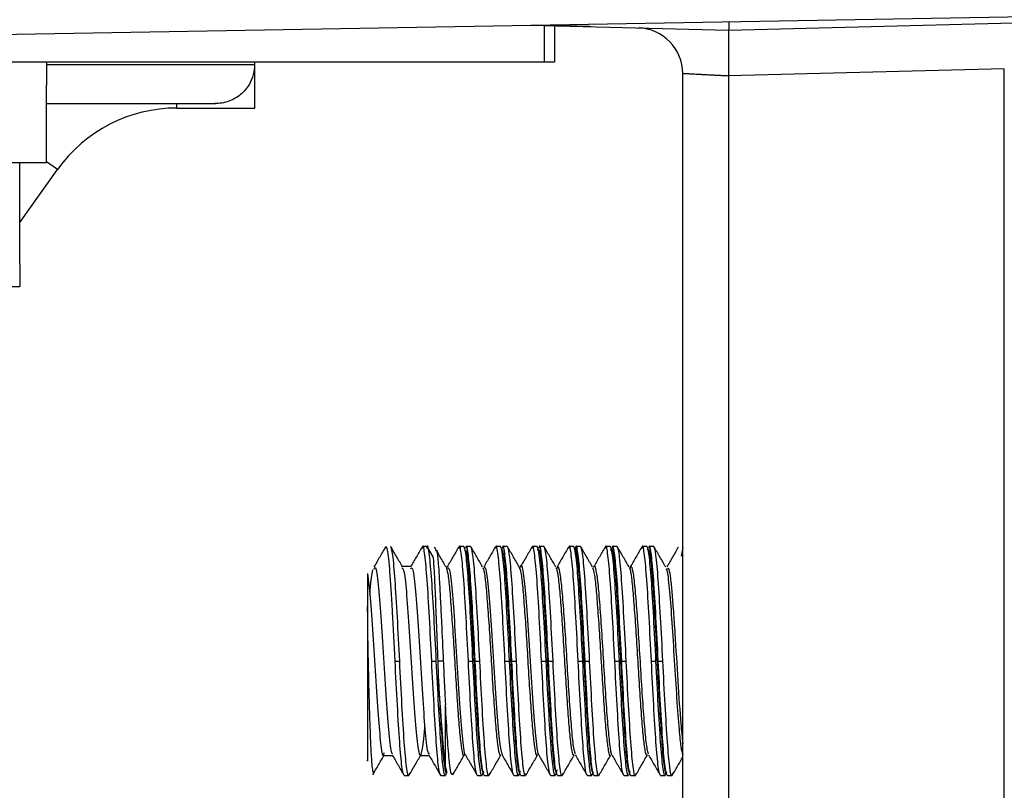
# Model space of a CAD drawing. Header units: millimetres. Extents: x -0.44 to 1.31, y -0.87 to 1.29.
# Tile 20 of 182: x -0.2874 to -0.2659, y -0.1491 to -0.1322. Entities that reach past the tile are written whole.
import ezdxf

# ---------------------------------------------------------------- set-up
doc = ezdxf.new("R2010")
doc.units = ezdxf.units.MM

msp = doc.modelspace()

# ---------------------------------------------------------------- linework, layer by layer
at = {"color": 7, "linetype": 'Continuous', "lineweight": 25}
for p, q in [((-0.293214, -0.132651), (-0.255214, -0.131988)), ((-0.271914, -0.132469), (-0.262175, -0.132214)), ((-0.27625, -0.132355), (-0.271914, -0.132469)), ((-0.275714, -0.132369), (-0.275714, -0.133169)), ((-0.275311, -0.13238), (-0.275714, -0.132369)), ((-0.275933, -0.133169), (-0.293517, -0.133169)), ((-0.286814, -0.133169), (-0.286814, -0.133669)), ((-0.282275, -0.133319), (-0.282264, -0.133319)), ((-0.282264, -0.133219), (-0.282264, -0.133169)), ((-0.282264, -0.133319), (-0.282264, -0.133219)), ((-0.282264, -0.134169), (-0.282264, -0.133319)), ((-0.275714, -0.133169), (-0.275933, -0.133169)), ((-0.265888, -0.133311), (-0.271914, -0.133468)), ((-0.265888, -0.154969), (-0.265888, -0.133311)), ((-0.272914, -0.154969), (-0.272914, -0.133417)), ((-0.271914, -0.133469), (-0.271914, -0.154969)), ((-0.286814, -0.135369), (-0.286814, -0.133669)), ((-0.286814, -0.134069), (-0.283115, -0.134069)), ((-0.283964, -0.134169), (-0.282264, -0.134169)), ((-0.286814, -0.135369), (-0.295814, -0.135369)), ((-0.287401, -0.137574), (-0.287401, -0.135369)), ((-0.287401, -0.136668), (-0.286575, -0.135513)), ((-0.287401, -0.137574), (-0.287401, -0.138069)), ((-0.294053, -0.138069), (-0.287401, -0.138069)), ((-0.278498, -0.143759), (-0.278598, -0.143759)), ((-0.278365, -0.143979), (-0.278488, -0.143768)), ((-0.277698, -0.143759), (-0.277798, -0.143759)), ((-0.277548, -0.143759), (-0.277648, -0.143759)), ((-0.276898, -0.143759), (-0.276998, -0.143759)), ((-0.276748, -0.143759), (-0.276848, -0.143759)), ((-0.276098, -0.143759), (-0.276198, -0.143759)), ((-0.275948, -0.143759), (-0.276048, -0.143759)), ((-0.275298, -0.143759), (-0.275398, -0.143759)), ((-0.275148, -0.143759), (-0.275248, -0.143759)), ((-0.274498, -0.143759), (-0.274598, -0.143759)), ((-0.274348, -0.143759), (-0.274448, -0.143759)), ((-0.273698, -0.143759), (-0.273798, -0.143759)), ((-0.273548, -0.143759), (-0.273648, -0.143759)), ((-0.272914, -0.143779), (-0.272948, -0.143969)), ((-0.278848, -0.144192), (-0.279042, -0.144192)), ((-0.279198, -0.146259), (-0.279098, -0.146259)), ((-0.278398, -0.146259), (-0.278298, -0.146259)), ((-0.278146, -0.146259), (-0.278268, -0.146259)), ((-0.277598, -0.146259), (-0.277498, -0.146259)), ((-0.277448, -0.146259), (-0.277348, -0.146259)), ((-0.276798, -0.146259), (-0.276698, -0.146259)), ((-0.276648, -0.146259), (-0.276548, -0.146259)), ((-0.275998, -0.146259), (-0.275898, -0.146259)), ((-0.275848, -0.146259), (-0.275748, -0.146259)), ((-0.275198, -0.146259), (-0.275098, -0.146259)), ((-0.275048, -0.146259), (-0.274948, -0.146259)), ((-0.274398, -0.146259), (-0.274298, -0.146259)), ((-0.274248, -0.146259), (-0.274148, -0.146259)), ((-0.273598, -0.146259), (-0.273498, -0.146259)), ((-0.273448, -0.146259), (-0.273348, -0.146259)), ((-0.278098, -0.148568), (-0.278098, -0.147215)), ((-0.279448, -0.148326), (-0.279255, -0.148326)), ((-0.278648, -0.148326), (-0.278455, -0.148326)), ((-0.27806, -0.148701), (-0.278098, -0.148568)), ((-0.278998, -0.148759), (-0.278898, -0.148759)), ((-0.278887, -0.148716), (-0.278898, -0.148759)), ((-0.278198, -0.148759), (-0.278098, -0.148759)), ((-0.277398, -0.148759), (-0.277298, -0.148759)), ((-0.277248, -0.148759), (-0.277148, -0.148759)), ((-0.277137, -0.148716), (-0.277148, -0.148759)), ((-0.276598, -0.148759), (-0.276498, -0.148759)), ((-0.276448, -0.148759), (-0.276348, -0.148759)), ((-0.276337, -0.148718), (-0.276348, -0.148759)), ((-0.275798, -0.148759), (-0.275698, -0.148759)), ((-0.275648, -0.148759), (-0.275548, -0.148759)), ((-0.275538, -0.148719), (-0.275548, -0.148759)), ((-0.274998, -0.148759), (-0.274898, -0.148759)), ((-0.274848, -0.148759), (-0.274748, -0.148759)), ((-0.274737, -0.148716), (-0.274748, -0.148759)), ((-0.274198, -0.148759), (-0.274098, -0.148759)), ((-0.274048, -0.148759), (-0.273948, -0.148759)), ((-0.273936, -0.148713), (-0.273948, -0.148759)), ((-0.273398, -0.148759), (-0.273298, -0.148759)), ((-0.273248, -0.148759), (-0.273148, -0.148759)), ((-0.273137, -0.148715), (-0.273148, -0.148759))]:
    msp.add_line(p, q, dxfattribs=at)
at = {"color": 250, "linetype": 'Continuous', "lineweight": 25}
for p, q in [((-0.275933, -0.133169), (-0.275933, -0.132363)), ((-0.286814, -0.133219), (-0.282269, -0.133219)), ((-0.283964, -0.134169), (-0.283964, -0.134069)), ((-0.286575, -0.135513), (-0.286814, -0.135342))]:
    msp.add_line(p, q, dxfattribs=at)
at = {"color": 7, "linetype": 'Continuous', "lineweight": 25, "flags": 128}
msp.add_lwpolyline([(-0.277684, -0.14383), (-0.277649, -0.143849), (-0.277605, -0.144145), (-0.277563, -0.144679), (-0.277519, -0.145392), (-0.277476, -0.146203), (-0.277433, -0.14702), (-0.27739, -0.147751), (-0.277348, -0.148314), (-0.277304, -0.148644), (-0.277261, -0.148704), (-0.277261, -0.148704)], dxfattribs=at)
at = {"color": 7, "linetype": 'Continuous', "lineweight": 25}
for centre, radius, start, end in [((-0.273914, -0.133417), 0.001, 0, 88.5), ((-0.283964, -0.137378), 0.003209, 90, 144.4648)]:
    msp.add_arc(centre, radius, start, end, dxfattribs=at)
for points, knots in [([(-0.271904, -0.132279), (-0.271905, -0.132306), (-0.271906, -0.132382), (-0.271909, -0.132451), (-0.271912, -0.132463), (-0.271914, -0.132469)], [0, 0, 0, 0, 0.2197157, 0.6250679, 1, 1, 1, 1]), ([(-0.274916, -0.13239), (-0.274916, -0.13239), (-0.27495, -0.132389), (-0.275085, -0.132386), (-0.275187, -0.132383), (-0.275311, -0.13238)], [0, 0, 0, 0, 0.5, 0.5, 1, 1, 1, 1]), ([(-0.271914, -0.132469), (-0.271914, -0.13247), (-0.271914, -0.132472), (-0.271915, -0.132487), (-0.271915, -0.132511), (-0.271915, -0.132545), (-0.271916, -0.132587), (-0.271916, -0.132637), (-0.271916, -0.132695), (-0.271917, -0.13278), (-0.271917, -0.132906), (-0.271917, -0.133081), (-0.271917, -0.133253), (-0.271915, -0.133384), (-0.271914, -0.133448), (-0.271914, -0.133469)], [0, 0, 0, 0, 0.063533, 0.126767, 0.189703, 0.252342, 0.314683, 0.376728, 0.438477, 0.499931, 0.619216, 0.749345, 0.876833, 0.960418, 1, 1, 1, 1]), ([(-0.282275, -0.133319), (-0.28229, -0.133396), (-0.282322, -0.133551), (-0.282455, -0.133771), (-0.282654, -0.133953), (-0.28288, -0.134045), (-0.283058, -0.134072), (-0.283121, -0.134067), (-0.283135, -0.134066)], [0, 0, 0, 0, 0.175526, 0.350052, 0.600158, 0.856214, 0.968302, 1, 1, 1, 1]), ([(-0.271914, -0.133469), (-0.271947, -0.133467), (-0.272013, -0.133464), (-0.272106, -0.133459), (-0.272193, -0.133455), (-0.272272, -0.133451), (-0.272343, -0.133447), (-0.272406, -0.133444), (-0.272462, -0.133441), (-0.272511, -0.133438), (-0.272553, -0.133436), (-0.272589, -0.133434), (-0.27266, -0.13343), (-0.272755, -0.133425), (-0.272847, -0.13342), (-0.272903, -0.133417), (-0.27291, -0.133417), (-0.272914, -0.133417)], [0, 0, 0, 0, 0.064117, 0.124512, 0.181186, 0.234138, 0.283368, 0.328874, 0.370657, 0.408717, 0.443052, 0.473664, 0.500552, 0.630559, 0.757129, 0.880273, 1, 1, 1, 1]), ([(-0.279409, -0.143768), (-0.279451, -0.143841), (-0.279535, -0.143986), (-0.279619, -0.144131), (-0.279661, -0.144203)], [0, 0, 0, 0, 0.500162, 1, 1, 1, 1]), ([(-0.279198, -0.146259), (-0.279216, -0.1459), (-0.279235, -0.145525), (-0.279264, -0.14502), (-0.279274, -0.144861), (-0.279293, -0.144573), (-0.279301, -0.144445), (-0.279328, -0.144097), (-0.279348, -0.143922), (-0.279377, -0.143788), (-0.279387, -0.143764), (-0.279404, -0.143755), (-0.279413, -0.14377), (-0.279422, -0.143806)], [0, 0, 0, 0, 0.25, 0.25, 0.375, 0.375, 0.5, 0.5, 0.75, 0.75, 0.875, 0.875, 1, 1, 1, 1]), ([(-0.279098, -0.146259), (-0.279114, -0.14594), (-0.279131, -0.145608), (-0.279166, -0.144996), (-0.279183, -0.144716), (-0.279214, -0.144265), (-0.279231, -0.144076), (-0.279266, -0.143822), (-0.279283, -0.143759), (-0.279298, -0.143759)], [0, 0, 0, 0, 0.25, 0.25, 0.5, 0.5, 0.75, 0.75, 1, 1, 1, 1]), ([(-0.279035, -0.144203), (-0.279077, -0.14413), (-0.279162, -0.143985), (-0.279246, -0.14384), (-0.279288, -0.143768)], [0, 0, 0, 0, 0.499839, 1, 1, 1, 1]), ([(-0.278609, -0.143768), (-0.278651, -0.14384), (-0.278733, -0.143982), (-0.278815, -0.144123), (-0.278855, -0.144192)], [0, 0, 0, 0, 0.513483, 1, 1, 1, 1]), ([(-0.278398, -0.146259), (-0.278415, -0.145932), (-0.278448, -0.145278), (-0.278498, -0.14444), (-0.278548, -0.143909), (-0.278585, -0.143694), (-0.278606, -0.143785), (-0.278609, -0.143801)], [0, 0, 0, 0, 0.236742, 0.473485, 0.710227, 0.94697, 1, 1, 1, 1]), ([(-0.278298, -0.146259), (-0.278315, -0.145932), (-0.278348, -0.145278), (-0.278398, -0.14444), (-0.278448, -0.143909), (-0.278485, -0.143695), (-0.278505, -0.143784), (-0.278509, -0.1438)], [0, 0, 0, 0, 0.237136, 0.474271, 0.711407, 0.948543, 1, 1, 1, 1]), ([(-0.278086, -0.144202), (-0.278128, -0.14413), (-0.278212, -0.143985), (-0.278296, -0.143839), (-0.278338, -0.143767)], [0, 0, 0, 0, 0.499827, 1, 1, 1, 1]), ([(-0.278302, -0.143855), (-0.278301, -0.143849), (-0.278294, -0.143805), (-0.278281, -0.143891), (-0.278257, -0.144078), (-0.278234, -0.144437), (-0.278208, -0.144939), (-0.278179, -0.145513), (-0.278159, -0.145974), (-0.278146, -0.146259)], [0, 0, 0, 0, 0.02556, 0.170921, 0.280158, 0.504803, 0.644103, 0.77949, 1, 1, 1, 1]), ([(-0.277809, -0.143768), (-0.277851, -0.14384), (-0.277935, -0.143986), (-0.278019, -0.144131), (-0.278061, -0.144203)], [0, 0, 0, 0, 0.500162, 1, 1, 1, 1]), ([(-0.277598, -0.146259), (-0.277615, -0.145932), (-0.277648, -0.145278), (-0.277698, -0.14444), (-0.277748, -0.143909), (-0.277785, -0.143694), (-0.277806, -0.143785), (-0.277809, -0.143801)], [0, 0, 0, 0, 0.236749, 0.473499, 0.710248, 0.946997, 1, 1, 1, 1]), ([(-0.277498, -0.146259), (-0.277514, -0.14594), (-0.277531, -0.145608), (-0.277566, -0.144996), (-0.277583, -0.144716), (-0.277614, -0.144265), (-0.277631, -0.144076), (-0.277666, -0.143822), (-0.277683, -0.143759), (-0.277698, -0.143759)], [0, 0, 0, 0, 0.25, 0.25, 0.5, 0.5, 0.75, 0.75, 1, 1, 1, 1]), ([(-0.277448, -0.146259), (-0.277465, -0.145932), (-0.277498, -0.145278), (-0.277548, -0.14444), (-0.277598, -0.143909), (-0.277635, -0.143695), (-0.277655, -0.143784), (-0.277659, -0.1438)], [0, 0, 0, 0, 0.237084, 0.474168, 0.711251, 0.948335, 1, 1, 1, 1]), ([(-0.277348, -0.146259), (-0.277364, -0.14594), (-0.277381, -0.145608), (-0.277416, -0.144996), (-0.277433, -0.144716), (-0.277464, -0.144265), (-0.277481, -0.144076), (-0.277516, -0.143822), (-0.277533, -0.143759), (-0.277548, -0.143759)], [0, 0, 0, 0, 0.25, 0.25, 0.5, 0.5, 0.75, 0.75, 1, 1, 1, 1]), ([(-0.277286, -0.144202), (-0.277328, -0.144129), (-0.277412, -0.143984), (-0.277496, -0.143839), (-0.277538, -0.143767)], [0, 0, 0, 0, 0.499848, 1, 1, 1, 1]), ([(-0.277009, -0.143768), (-0.277051, -0.14384), (-0.277135, -0.143985), (-0.277219, -0.14413), (-0.277261, -0.144203)], [0, 0, 0, 0, 0.500162, 1, 1, 1, 1]), ([(-0.276798, -0.146259), (-0.276815, -0.145932), (-0.276848, -0.145278), (-0.276898, -0.14444), (-0.276948, -0.143909), (-0.276985, -0.143694), (-0.277006, -0.143785), (-0.277009, -0.143801)], [0, 0, 0, 0, 0.236791, 0.473581, 0.710372, 0.947163, 1, 1, 1, 1]), ([(-0.276698, -0.146259), (-0.276714, -0.14594), (-0.276731, -0.145608), (-0.276766, -0.144996), (-0.276783, -0.144716), (-0.276814, -0.144265), (-0.276831, -0.144076), (-0.276866, -0.143822), (-0.276883, -0.143759), (-0.276898, -0.143759)], [0, 0, 0, 0, 0.25, 0.25, 0.5, 0.5, 0.75, 0.75, 1, 1, 1, 1]), ([(-0.276874, -0.143802), (-0.27686, -0.143828), (-0.276832, -0.143879), (-0.276787, -0.144299), (-0.276746, -0.144921), (-0.276701, -0.1457), (-0.27666, -0.14654), (-0.276615, -0.147348), (-0.276573, -0.148036), (-0.27653, -0.148511), (-0.276492, -0.148741), (-0.27647, -0.14869), (-0.276462, -0.148671)], [0, 0, 0, 0, 0.104335, 0.208667, 0.313018, 0.417351, 0.521706, 0.626039, 0.730389, 0.834723, 0.939055, 1, 1, 1, 1]), ([(-0.276648, -0.146259), (-0.276665, -0.145932), (-0.276698, -0.145278), (-0.276748, -0.14444), (-0.276798, -0.143909), (-0.276835, -0.143695), (-0.276855, -0.143784), (-0.276859, -0.1438)], [0, 0, 0, 0, 0.237049, 0.474099, 0.711148, 0.948198, 1, 1, 1, 1]), ([(-0.276548, -0.146259), (-0.276564, -0.14594), (-0.276581, -0.145608), (-0.276616, -0.144996), (-0.276633, -0.144716), (-0.276664, -0.144265), (-0.276681, -0.144076), (-0.276716, -0.143822), (-0.276733, -0.143759), (-0.276748, -0.143759)], [0, 0, 0, 0, 0.25, 0.25, 0.5, 0.5, 0.75, 0.75, 1, 1, 1, 1]), ([(-0.276485, -0.144203), (-0.276527, -0.144131), (-0.276611, -0.143986), (-0.276695, -0.143841), (-0.276737, -0.143769)], [0, 0, 0, 0, 0.499869, 1, 1, 1, 1]), ([(-0.276209, -0.143768), (-0.276251, -0.143841), (-0.276335, -0.143986), (-0.276419, -0.144131), (-0.276461, -0.144203)], [0, 0, 0, 0, 0.500163, 1, 1, 1, 1]), ([(-0.275998, -0.146259), (-0.276015, -0.145932), (-0.276048, -0.145278), (-0.276098, -0.14444), (-0.276148, -0.143909), (-0.276185, -0.143694), (-0.276206, -0.143785), (-0.276209, -0.143801)], [0, 0, 0, 0, 0.236719, 0.473438, 0.710156, 0.946875, 1, 1, 1, 1]), ([(-0.275898, -0.146259), (-0.275914, -0.14594), (-0.275931, -0.145608), (-0.275966, -0.144996), (-0.275983, -0.144716), (-0.276014, -0.144265), (-0.276031, -0.144076), (-0.276066, -0.143822), (-0.276083, -0.143759), (-0.276098, -0.143759)], [0, 0, 0, 0, 0.25, 0.25, 0.5, 0.5, 0.75, 0.75, 1, 1, 1, 1]), ([(-0.276084, -0.143843), (-0.276075, -0.143826), (-0.276052, -0.143783), (-0.276013, -0.14403), (-0.275971, -0.144522), (-0.275928, -0.14522), (-0.275884, -0.146034), (-0.275843, -0.146873), (-0.275797, -0.147643), (-0.275757, -0.148253), (-0.275712, -0.148656), (-0.275684, -0.148695), (-0.27567, -0.148714)], [0, 0, 0, 0, 0.066373, 0.170101, 0.273846, 0.377575, 0.481306, 0.585048, 0.688776, 0.792526, 0.896254, 1, 1, 1, 1]), ([(-0.275848, -0.146259), (-0.275865, -0.145932), (-0.275898, -0.145278), (-0.275948, -0.14444), (-0.275998, -0.143909), (-0.276035, -0.143695), (-0.276055, -0.143784), (-0.276059, -0.1438)], [0, 0, 0, 0, 0.237082, 0.474164, 0.711247, 0.948329, 1, 1, 1, 1]), ([(-0.275748, -0.146259), (-0.275764, -0.14594), (-0.275781, -0.145608), (-0.275816, -0.144996), (-0.275833, -0.144716), (-0.275864, -0.144265), (-0.275881, -0.144076), (-0.275916, -0.143822), (-0.275933, -0.143759), (-0.275948, -0.143759)], [0, 0, 0, 0, 0.25, 0.25, 0.5, 0.5, 0.75, 0.75, 1, 1, 1, 1]), ([(-0.275685, -0.144204), (-0.275727, -0.144132), (-0.275811, -0.143987), (-0.275895, -0.143842), (-0.275937, -0.143769)], [0, 0, 0, 0, 0.499847, 1, 1, 1, 1]), ([(-0.275409, -0.143768), (-0.275451, -0.14384), (-0.275535, -0.143986), (-0.275619, -0.144131), (-0.275661, -0.144203)], [0, 0, 0, 0, 0.500162, 1, 1, 1, 1]), ([(-0.275198, -0.146259), (-0.275215, -0.145932), (-0.275248, -0.145278), (-0.275298, -0.14444), (-0.275348, -0.143909), (-0.275385, -0.143694), (-0.275406, -0.143785), (-0.275409, -0.143801)], [0, 0, 0, 0, 0.236747, 0.473494, 0.710241, 0.946989, 1, 1, 1, 1]), ([(-0.275098, -0.146259), (-0.275114, -0.14594), (-0.275131, -0.145608), (-0.275166, -0.144996), (-0.275183, -0.144716), (-0.275214, -0.144265), (-0.275231, -0.144076), (-0.275266, -0.143822), (-0.275283, -0.143759), (-0.275298, -0.143759)], [0, 0, 0, 0, 0.25, 0.25, 0.5, 0.5, 0.75, 0.75, 1, 1, 1, 1]), ([(-0.275284, -0.143817), (-0.275283, -0.143814), (-0.275268, -0.143744), (-0.275241, -0.143862), (-0.275195, -0.144191), (-0.275155, -0.144784), (-0.27511, -0.145536), (-0.275068, -0.146372), (-0.275025, -0.147194), (-0.274981, -0.147913), (-0.274939, -0.148436), (-0.274897, -0.148723), (-0.274873, -0.148694), (-0.274862, -0.148682)], [0, 0, 0, 0, 0.004446, 0.106194, 0.207931, 0.309688, 0.411424, 0.51318, 0.614918, 0.716661, 0.818408, 0.920145, 1, 1, 1, 1]), ([(-0.275048, -0.146259), (-0.275065, -0.145932), (-0.275098, -0.145278), (-0.275148, -0.14444), (-0.275198, -0.143909), (-0.275235, -0.143695), (-0.275256, -0.143784), (-0.275259, -0.1438)], [0, 0, 0, 0, 0.237046, 0.474092, 0.711138, 0.948184, 1, 1, 1, 1]), ([(-0.274948, -0.146259), (-0.274964, -0.14594), (-0.274981, -0.145608), (-0.275016, -0.144996), (-0.275033, -0.144716), (-0.275064, -0.144265), (-0.275081, -0.144076), (-0.275116, -0.143822), (-0.275133, -0.143759), (-0.275148, -0.143759)], [0, 0, 0, 0, 0.25, 0.25, 0.5, 0.5, 0.75, 0.75, 1, 1, 1, 1]), ([(-0.274885, -0.144203), (-0.274927, -0.144131), (-0.275011, -0.143986), (-0.275095, -0.143841), (-0.275137, -0.143768)], [0, 0, 0, 0, 0.49984, 1, 1, 1, 1]), ([(-0.274609, -0.143768), (-0.274651, -0.14384), (-0.274735, -0.143986), (-0.274819, -0.144131), (-0.274861, -0.144203)], [0, 0, 0, 0, 0.500162, 1, 1, 1, 1]), ([(-0.274398, -0.146259), (-0.274415, -0.145932), (-0.274448, -0.145278), (-0.274498, -0.14444), (-0.274548, -0.143909), (-0.274585, -0.143694), (-0.274606, -0.143785), (-0.274609, -0.143801)], [0, 0, 0, 0, 0.236741, 0.473481, 0.710222, 0.946963, 1, 1, 1, 1]), ([(-0.274298, -0.146259), (-0.274314, -0.14594), (-0.274331, -0.145608), (-0.274366, -0.144996), (-0.274383, -0.144716), (-0.274414, -0.144265), (-0.274431, -0.144076), (-0.274466, -0.143822), (-0.274483, -0.143759), (-0.274498, -0.143759)], [0, 0, 0, 0, 0.25, 0.25, 0.5, 0.5, 0.75, 0.75, 1, 1, 1, 1]), ([(-0.274484, -0.143845), (-0.274478, -0.143827), (-0.274458, -0.143767), (-0.274422, -0.143963), (-0.274379, -0.144403), (-0.274337, -0.14507), (-0.274292, -0.145866), (-0.274252, -0.146708), (-0.274206, -0.1475), (-0.274165, -0.148147), (-0.274121, -0.1486), (-0.274092, -0.148676), (-0.274078, -0.148714)], [0, 0, 0, 0, 0.046252, 0.152217, 0.258191, 0.364163, 0.470128, 0.576112, 0.682075, 0.78806, 0.894025, 1, 1, 1, 1]), ([(-0.274248, -0.146259), (-0.274265, -0.145932), (-0.274298, -0.145278), (-0.274348, -0.14444), (-0.274398, -0.143909), (-0.274435, -0.143695), (-0.274455, -0.143784), (-0.274459, -0.1438)], [0, 0, 0, 0, 0.237082, 0.474163, 0.711245, 0.948326, 1, 1, 1, 1]), ([(-0.274148, -0.146259), (-0.274164, -0.14594), (-0.274181, -0.145608), (-0.274216, -0.144996), (-0.274233, -0.144716), (-0.274264, -0.144265), (-0.274281, -0.144076), (-0.274316, -0.143822), (-0.274333, -0.143759), (-0.274348, -0.143759)], [0, 0, 0, 0, 0.25, 0.25, 0.5, 0.5, 0.75, 0.75, 1, 1, 1, 1]), ([(-0.274085, -0.144203), (-0.274128, -0.14413), (-0.274212, -0.143985), (-0.274296, -0.14384), (-0.274338, -0.143768)], [0, 0, 0, 0, 0.499825, 1, 1, 1, 1]), ([(-0.273809, -0.143768), (-0.273851, -0.14384), (-0.273935, -0.143985), (-0.274019, -0.14413), (-0.274061, -0.144203)], [0, 0, 0, 0, 0.500162, 1, 1, 1, 1]), ([(-0.273598, -0.146259), (-0.273615, -0.145932), (-0.273648, -0.145278), (-0.273698, -0.14444), (-0.273748, -0.143909), (-0.273785, -0.143694), (-0.273806, -0.143785), (-0.273809, -0.143801)], [0, 0, 0, 0, 0.236763, 0.473527, 0.71029, 0.947054, 1, 1, 1, 1]), ([(-0.273498, -0.146259), (-0.273514, -0.14594), (-0.273531, -0.145608), (-0.273566, -0.144996), (-0.273583, -0.144716), (-0.273614, -0.144265), (-0.273631, -0.144076), (-0.273666, -0.143822), (-0.273683, -0.143759), (-0.273698, -0.143759)], [0, 0, 0, 0, 0.25, 0.25, 0.5, 0.5, 0.75, 0.75, 1, 1, 1, 1]), ([(-0.273684, -0.14383), (-0.273672, -0.143821), (-0.273647, -0.143803), (-0.273604, -0.14411), (-0.273563, -0.144649), (-0.273519, -0.145378), (-0.273476, -0.146204), (-0.273434, -0.147037), (-0.273389, -0.14778), (-0.273348, -0.148359), (-0.273303, -0.14867), (-0.273275, -0.148775), (-0.27326, -0.148698), (-0.27326, -0.148695)], [0, 0, 0, 0, 0.085413, 0.186573, 0.287755, 0.388916, 0.490089, 0.591254, 0.692414, 0.793592, 0.894752, 0.995934, 1, 1, 1, 1]), ([(-0.273448, -0.146259), (-0.273465, -0.145932), (-0.273498, -0.145278), (-0.273548, -0.14444), (-0.273598, -0.143909), (-0.273635, -0.143695), (-0.273655, -0.143784), (-0.273659, -0.1438)], [0, 0, 0, 0, 0.237124, 0.474248, 0.711372, 0.948497, 1, 1, 1, 1]), ([(-0.273348, -0.146259), (-0.273364, -0.14594), (-0.273381, -0.145608), (-0.273416, -0.144996), (-0.273433, -0.144716), (-0.273464, -0.144265), (-0.273481, -0.144076), (-0.273516, -0.143822), (-0.273533, -0.143759), (-0.273548, -0.143759)], [0, 0, 0, 0, 0.25, 0.25, 0.5, 0.5, 0.75, 0.75, 1, 1, 1, 1]), ([(-0.273286, -0.144202), (-0.273328, -0.144129), (-0.273412, -0.143984), (-0.273496, -0.143839), (-0.273538, -0.143767)], [0, 0, 0, 0, 0.499832, 1, 1, 1, 1]), ([(-0.273009, -0.143768), (-0.273051, -0.14384), (-0.273135, -0.143985), (-0.273219, -0.14413), (-0.273261, -0.144203)], [0, 0, 0, 0, 0.500162, 1, 1, 1, 1]), ([(-0.278381, -0.143971), (-0.278377, -0.143972), (-0.278367, -0.143975), (-0.278345, -0.144276), (-0.278323, -0.144795), (-0.278296, -0.145483), (-0.278277, -0.146002), (-0.278268, -0.146259)], [0, 0, 0, 0, 0.1725699, 0.3766162, 0.5828756, 0.7933922, 1, 1, 1, 1]), ([(-0.27646, -0.144213), (-0.276459, -0.144207), (-0.276438, -0.144109), (-0.276399, -0.144308), (-0.276342, -0.144824), (-0.276283, -0.145674), (-0.276227, -0.146629), (-0.276167, -0.14752), (-0.276117, -0.148075), (-0.276079, -0.148311), (-0.276063, -0.148302), (-0.276061, -0.148301)], [0, 0, 0, 0, 0.00957, 0.153644, 0.297799, 0.443085, 0.586528, 0.732258, 0.875756, 0.985537, 1, 1, 1, 1]), ([(-0.279798, -0.144349), (-0.279798, -0.144363), (-0.279798, -0.144389), (-0.279798, -0.144436), (-0.279798, -0.144484), (-0.279798, -0.144533), (-0.279798, -0.14458), (-0.279798, -0.14464), (-0.279798, -0.144721), (-0.279798, -0.144824), (-0.279798, -0.14494), (-0.279798, -0.145023), (-0.279798, -0.145069)], [0, 0, 0, 0, 0.105009, 0.201568, 0.2894, 0.368326, 0.438244, 0.499107, 0.622914, 0.749344, 0.862442, 1, 1, 1, 1]), ([(-0.279798, -0.144349), (-0.27978, -0.144503), (-0.279742, -0.144813), (-0.279684, -0.145661), (-0.279629, -0.1466), (-0.27957, -0.147482), (-0.279515, -0.1481), (-0.279468, -0.148379), (-0.279442, -0.148292), (-0.279435, -0.148268)], [0, 0, 0, 0, 0.156376, 0.313973, 0.469603, 0.627723, 0.783299, 0.941038, 1, 1, 1, 1]), ([(-0.279749, -0.144813), (-0.279746, -0.144779), (-0.279724, -0.144486), (-0.279702, -0.14437), (-0.279682, -0.144267)], [0, 0, 0, 0, 0.115123, 1, 1, 1, 1]), ([(-0.279661, -0.144251), (-0.27965, -0.144228), (-0.279619, -0.144167), (-0.279566, -0.144543), (-0.279511, -0.145257), (-0.279452, -0.146186), (-0.279395, -0.147131), (-0.279338, -0.147883), (-0.279287, -0.148305), (-0.279258, -0.148282), (-0.279248, -0.148274)], [0, 0, 0, 0, 0.086439, 0.227054, 0.365535, 0.505542, 0.644841, 0.783695, 0.924089, 1, 1, 1, 1]), ([(-0.279048, -0.144223), (-0.279033, -0.144236), (-0.278999, -0.144266), (-0.278946, -0.144786), (-0.278888, -0.145586), (-0.278833, -0.146531), (-0.278774, -0.147418), (-0.27872, -0.148079), (-0.27866, -0.148389), (-0.278605, -0.148253), (-0.278567, -0.147972), (-0.278547, -0.14771), (-0.278547, -0.147707)], [0, 0, 0, 0, 0.091403, 0.204797, 0.31855, 0.43125, 0.545587, 0.658089, 0.772355, 0.885162, 0.998708, 1, 1, 1, 1]), ([(-0.278861, -0.144242), (-0.278847, -0.144225), (-0.278815, -0.144184), (-0.27876, -0.14461), (-0.278704, -0.145358), (-0.278646, -0.146298), (-0.278588, -0.147232), (-0.278532, -0.14795), (-0.278483, -0.148326), (-0.278456, -0.148287), (-0.278448, -0.148275)], [0, 0, 0, 0, 0.103109, 0.243652, 0.382469, 0.521995, 0.661924, 0.800538, 0.941202, 1, 1, 1, 1]), ([(-0.278086, -0.144203), (-0.278074, -0.14424), (-0.278047, -0.144316), (-0.278008, -0.144661), (-0.277971, -0.145142), (-0.27793, -0.145729), (-0.277892, -0.146366), (-0.277853, -0.146994), (-0.277813, -0.147551), (-0.277776, -0.147993), (-0.277735, -0.148259), (-0.277706, -0.14836), (-0.277689, -0.148307), (-0.277685, -0.148294)], [0, 0, 0, 0, 0.096123, 0.193733, 0.289855, 0.388081, 0.484402, 0.581757, 0.679644, 0.775606, 0.873761, 0.97046, 1, 1, 1, 1]), ([(-0.278061, -0.144228), (-0.278045, -0.14422), (-0.27801, -0.144203), (-0.277954, -0.144681), (-0.277897, -0.14546), (-0.27784, -0.146408), (-0.277781, -0.147334), (-0.277725, -0.148002), (-0.277683, -0.148335), (-0.277663, -0.148302), (-0.277661, -0.148299)], [0, 0, 0, 0, 0.1237387, 0.2685588, 0.4123585, 0.5559685, 0.7009531, 0.8439496, 0.9892452, 1, 1, 1, 1]), ([(-0.277286, -0.144224), (-0.27728, -0.144228), (-0.277262, -0.144241), (-0.277228, -0.144466), (-0.277191, -0.144868), (-0.277152, -0.145408), (-0.277111, -0.146025), (-0.277075, -0.146666), (-0.277034, -0.147266), (-0.276996, -0.147775), (-0.276957, -0.148139), (-0.276919, -0.148335), (-0.276896, -0.148312), (-0.276885, -0.148302)], [0, 0, 0, 0, 0.043977, 0.142162, 0.238359, 0.335765, 0.433542, 0.529489, 0.627625, 0.724167, 0.82118, 0.919174, 1, 1, 1, 1]), ([(-0.277261, -0.144207), (-0.277243, -0.144212), (-0.277205, -0.144223), (-0.277148, -0.144756), (-0.27709, -0.145564), (-0.277034, -0.146523), (-0.276974, -0.147416), (-0.276919, -0.148106), (-0.27688, -0.148244), (-0.27686, -0.148313)], [0, 0, 0, 0, 0.140396, 0.284153, 0.427983, 0.570708, 0.715424, 0.857869, 1, 1, 1, 1]), ([(-0.276486, -0.144209), (-0.276474, -0.144241), (-0.276449, -0.144307), (-0.27641, -0.144636), (-0.276373, -0.145108), (-0.276332, -0.14569), (-0.276295, -0.146326), (-0.276256, -0.146956), (-0.276215, -0.147519), (-0.276178, -0.147969), (-0.276138, -0.148247), (-0.276108, -0.148357), (-0.27609, -0.148308), (-0.276086, -0.148295)], [0, 0, 0, 0, 0.089489, 0.187555, 0.283896, 0.382415, 0.47921, 0.576693, 0.675, 0.771239, 0.869649, 0.966877, 1, 1, 1, 1]), ([(-0.275685, -0.144225), (-0.27568, -0.144227), (-0.275663, -0.144236), (-0.275631, -0.144447), (-0.275593, -0.144837), (-0.275554, -0.145372), (-0.275514, -0.145985), (-0.275477, -0.146626), (-0.275436, -0.147231), (-0.275398, -0.147747), (-0.27536, -0.148121), (-0.275321, -0.14833), (-0.275297, -0.148314), (-0.275286, -0.148306)], [0, 0, 0, 0, 0.03387, 0.132665, 0.22962, 0.327466, 0.425976, 0.522484, 0.62119, 0.718551, 0.815965, 0.914656, 1, 1, 1, 1]), ([(-0.275661, -0.14423), (-0.275653, -0.144213), (-0.27563, -0.144168), (-0.275592, -0.144359), (-0.275549, -0.144759), (-0.275506, -0.14534), (-0.275461, -0.146022), (-0.275421, -0.146734), (-0.275375, -0.14739), (-0.275334, -0.147911), (-0.275294, -0.148236), (-0.27527, -0.148275), (-0.275261, -0.14829)], [0, 0, 0, 0, 0.06383, 0.172466, 0.280226, 0.38785, 0.49656, 0.603343, 0.71239, 0.819143, 0.9279, 1, 1, 1, 1]), ([(-0.274886, -0.144213), (-0.274875, -0.14424), (-0.274851, -0.144297), (-0.274812, -0.144611), (-0.274776, -0.145075), (-0.274735, -0.145652), (-0.274697, -0.146286), (-0.274658, -0.146918), (-0.274617, -0.147486), (-0.274581, -0.147947), (-0.27454, -0.14823), (-0.274513, -0.148352), (-0.274499, -0.14832), (-0.274498, -0.148318)], [0, 0, 0, 0, 0.085995, 0.187238, 0.286509, 0.388049, 0.48805, 0.588354, 0.689805, 0.789034, 0.89042, 0.990885, 1, 1, 1, 1]), ([(-0.27486, -0.144208), (-0.274859, -0.144204), (-0.274844, -0.144143), (-0.274815, -0.144242), (-0.27477, -0.144522), (-0.274729, -0.145026), (-0.274684, -0.145662), (-0.274642, -0.146371), (-0.274598, -0.147063), (-0.274554, -0.14767), (-0.274513, -0.148095), (-0.27448, -0.148308), (-0.274463, -0.1483), (-0.274461, -0.148299)], [0, 0, 0, 0, 0.007285, 0.114739, 0.224198, 0.331322, 0.440721, 0.54833, 0.657045, 0.765767, 0.87337, 0.982772, 1, 1, 1, 1]), ([(-0.274086, -0.144222), (-0.274082, -0.144223), (-0.274065, -0.144227), (-0.274033, -0.144427), (-0.273996, -0.144808), (-0.273957, -0.145336), (-0.273916, -0.145945), (-0.273879, -0.146586), (-0.273839, -0.147195), (-0.2738, -0.147718), (-0.273762, -0.148103), (-0.273722, -0.148328), (-0.273697, -0.148317), (-0.273684, -0.148312)], [0, 0, 0, 0, 0.029894, 0.127999, 0.224482, 0.321484, 0.419432, 0.515277, 0.613254, 0.710182, 0.806735, 0.904824, 1, 1, 1, 1]), ([(-0.274061, -0.144231), (-0.274053, -0.144214), (-0.274031, -0.144166), (-0.273993, -0.144351), (-0.27395, -0.144746), (-0.273907, -0.145323), (-0.273862, -0.146003), (-0.273822, -0.146716), (-0.273776, -0.147374), (-0.273735, -0.1479), (-0.273695, -0.148232), (-0.273671, -0.148274), (-0.273661, -0.148291)], [0, 0, 0, 0, 0.0609327, 0.1695199, 0.2773927, 0.3849284, 0.4937015, 0.6004634, 0.7095211, 0.8163197, 0.9250367, 1, 1, 1, 1]), ([(-0.273286, -0.144241), (-0.273276, -0.144253), (-0.273248, -0.144286), (-0.273202, -0.144711), (-0.273151, -0.145402), (-0.273099, -0.146246), (-0.273047, -0.14709), (-0.272999, -0.147742), (-0.272955, -0.148165), (-0.272928, -0.148261), (-0.272914, -0.148309)], [0, 0, 0, 0, 0.084238, 0.224342, 0.36357, 0.503316, 0.642905, 0.78227, 0.890684, 1, 1, 1, 1]), ([(-0.273261, -0.144257), (-0.273246, -0.144233), (-0.273221, -0.144192), (-0.273182, -0.144441), (-0.27315, -0.144753), (-0.273119, -0.145167), (-0.273074, -0.145807), (-0.273022, -0.146713), (-0.272963, -0.147592), (-0.272928, -0.147927), (-0.272914, -0.14806)], [0, 0, 0, 0, 0.131262, 0.225891, 0.319077, 0.411817, 0.506427, 0.690906, 0.877584, 1, 1, 1, 1]), ([(-0.279798, -0.145069), (-0.279798, -0.145243), (-0.279798, -0.145436), (-0.279798, -0.145841), (-0.279798, -0.146052), (-0.279798, -0.146259)], [0, 0, 0, 0, 0.5, 0.5, 1, 1, 1, 1]), ([(-0.279647, -0.148658), (-0.279649, -0.148666), (-0.279653, -0.148683), (-0.279658, -0.148698), (-0.279663, -0.148707), (-0.27967, -0.148707), (-0.279678, -0.148689), (-0.27969, -0.148622), (-0.279707, -0.148456), (-0.279726, -0.148135), (-0.279743, -0.147686), (-0.27976, -0.147168), (-0.279774, -0.146628), (-0.279784, -0.146145), (-0.279791, -0.145782), (-0.279795, -0.145507), (-0.279798, -0.14527), (-0.279798, -0.145134), (-0.279798, -0.145069)], [0, 0, 0, 0, 0.025057, 0.049552, 0.074178, 0.09993, 0.14588, 0.199759, 0.282937, 0.399503, 0.505231, 0.59907, 0.710477, 0.799343, 0.856721, 0.909191, 0.95687, 1, 1, 1, 1]), ([(-0.279798, -0.146259), (-0.279798, -0.146462), (-0.279798, -0.146915), (-0.279798, -0.147606), (-0.279798, -0.148187), (-0.279798, -0.148492), (-0.279798, -0.148432), (-0.279798, -0.14842)], [0, 0, 0, 0, 0.1779314, 0.3961125, 0.6527957, 0.9341801, 1, 1, 1, 1]), ([(-0.278998, -0.148759), (-0.279014, -0.148759), (-0.279031, -0.148695), (-0.279066, -0.148442), (-0.279083, -0.148252), (-0.279114, -0.147801), (-0.279131, -0.147522), (-0.279166, -0.146909), (-0.279183, -0.146578), (-0.279198, -0.146259)], [0, 0, 0, 0, 0.25, 0.25, 0.5, 0.5, 0.75, 0.75, 1, 1, 1, 1]), ([(-0.278887, -0.148716), (-0.278891, -0.148733), (-0.278911, -0.148823), (-0.278948, -0.148609), (-0.278998, -0.148078), (-0.279048, -0.147239), (-0.279082, -0.146585), (-0.279098, -0.146259)], [0, 0, 0, 0, 0.052912, 0.289684, 0.526456, 0.763228, 1, 1, 1, 1]), ([(-0.278198, -0.148759), (-0.278214, -0.148759), (-0.278231, -0.148695), (-0.278266, -0.148442), (-0.278283, -0.148252), (-0.278314, -0.147801), (-0.278331, -0.147522), (-0.278366, -0.146909), (-0.278383, -0.146578), (-0.278398, -0.146259)], [0, 0, 0, 0, 0.25, 0.25, 0.5, 0.5, 0.75, 0.75, 1, 1, 1, 1]), ([(-0.278072, -0.148659), (-0.278081, -0.148702), (-0.278106, -0.148828), (-0.278148, -0.148617), (-0.278198, -0.148076), (-0.278248, -0.14724), (-0.278282, -0.146586), (-0.278298, -0.146259)], [0, 0, 0, 0, 0.115973, 0.33698, 0.557986, 0.778993, 1, 1, 1, 1]), ([(-0.278146, -0.146259), (-0.278144, -0.146309), (-0.278139, -0.146409), (-0.278132, -0.146557), (-0.278125, -0.146701), (-0.278118, -0.146839), (-0.278112, -0.14697), (-0.278105, -0.147096), (-0.2781, -0.147176), (-0.278098, -0.147215)], [0, 0, 0, 0, 0.154699, 0.306043, 0.453635, 0.597119, 0.736181, 0.870551, 1, 1, 1, 1]), ([(-0.277398, -0.148759), (-0.277414, -0.148759), (-0.277431, -0.148695), (-0.277466, -0.148442), (-0.277483, -0.148252), (-0.277514, -0.147801), (-0.277531, -0.147522), (-0.277566, -0.146909), (-0.277583, -0.146578), (-0.277598, -0.146259)], [0, 0, 0, 0, 0.25, 0.25, 0.5, 0.5, 0.75, 0.75, 1, 1, 1, 1]), ([(-0.277273, -0.148662), (-0.277281, -0.148704), (-0.277306, -0.148828), (-0.277348, -0.148616), (-0.277398, -0.148076), (-0.277448, -0.147239), (-0.277482, -0.146586), (-0.277498, -0.146259)], [0, 0, 0, 0, 0.112734, 0.334551, 0.556367, 0.778184, 1, 1, 1, 1]), ([(-0.277248, -0.148759), (-0.277264, -0.148759), (-0.277281, -0.148695), (-0.277316, -0.148442), (-0.277333, -0.148252), (-0.277364, -0.147801), (-0.277381, -0.147522), (-0.277416, -0.146909), (-0.277433, -0.146578), (-0.277448, -0.146259)], [0, 0, 0, 0, 0.25, 0.25, 0.5, 0.5, 0.75, 0.75, 1, 1, 1, 1]), ([(-0.277137, -0.148716), (-0.277141, -0.148732), (-0.277161, -0.148823), (-0.277198, -0.148609), (-0.277248, -0.148078), (-0.277298, -0.147239), (-0.277332, -0.146585), (-0.277348, -0.146259)], [0, 0, 0, 0, 0.053491, 0.290118, 0.526746, 0.763373, 1, 1, 1, 1]), ([(-0.276598, -0.148759), (-0.276614, -0.148759), (-0.276631, -0.148695), (-0.276666, -0.148442), (-0.276683, -0.148252), (-0.276714, -0.147801), (-0.276731, -0.147522), (-0.276766, -0.146909), (-0.276783, -0.146578), (-0.276798, -0.146259)], [0, 0, 0, 0, 0.25, 0.25, 0.5, 0.5, 0.75, 0.75, 1, 1, 1, 1]), ([(-0.276473, -0.148662), (-0.276481, -0.148704), (-0.276506, -0.148828), (-0.276548, -0.148616), (-0.276598, -0.148076), (-0.276648, -0.147239), (-0.276682, -0.146586), (-0.276698, -0.146259)], [0, 0, 0, 0, 0.112734, 0.334551, 0.556367, 0.778184, 1, 1, 1, 1]), ([(-0.276448, -0.148759), (-0.276464, -0.148759), (-0.276481, -0.148695), (-0.276516, -0.148442), (-0.276533, -0.148252), (-0.276564, -0.147801), (-0.276581, -0.147522), (-0.276616, -0.146909), (-0.276633, -0.146578), (-0.276648, -0.146259)], [0, 0, 0, 0, 0.25, 0.25, 0.5, 0.5, 0.75, 0.75, 1, 1, 1, 1]), ([(-0.276337, -0.148718), (-0.276341, -0.148734), (-0.276361, -0.148823), (-0.276398, -0.148608), (-0.276448, -0.148078), (-0.276498, -0.147239), (-0.276532, -0.146585), (-0.276548, -0.146259)], [0, 0, 0, 0, 0.051038, 0.288279, 0.525519, 0.76276, 1, 1, 1, 1]), ([(-0.275798, -0.148759), (-0.275814, -0.148759), (-0.275831, -0.148695), (-0.275866, -0.148442), (-0.275883, -0.148252), (-0.275914, -0.147801), (-0.275931, -0.147522), (-0.275966, -0.146909), (-0.275983, -0.146578), (-0.275998, -0.146259)], [0, 0, 0, 0, 0.25, 0.25, 0.5, 0.5, 0.75, 0.75, 1, 1, 1, 1]), ([(-0.275666, -0.148635), (-0.275677, -0.14869), (-0.275704, -0.148831), (-0.275748, -0.148619), (-0.275798, -0.148075), (-0.275848, -0.14724), (-0.275882, -0.146586), (-0.275898, -0.146259)], [0, 0, 0, 0, 0.139658, 0.354743, 0.569829, 0.784914, 1, 1, 1, 1]), ([(-0.275648, -0.148759), (-0.275664, -0.148759), (-0.275681, -0.148695), (-0.275716, -0.148442), (-0.275733, -0.148252), (-0.275764, -0.147801), (-0.275781, -0.147522), (-0.275816, -0.146909), (-0.275833, -0.146578), (-0.275848, -0.146259)], [0, 0, 0, 0, 0.25, 0.25, 0.5, 0.5, 0.75, 0.75, 1, 1, 1, 1]), ([(-0.275538, -0.148719), (-0.275541, -0.148734), (-0.275561, -0.148823), (-0.275598, -0.148608), (-0.275648, -0.148078), (-0.275698, -0.147239), (-0.275732, -0.146585), (-0.275748, -0.146259)], [0, 0, 0, 0, 0.049579, 0.287184, 0.524789, 0.762395, 1, 1, 1, 1]), ([(-0.274998, -0.148759), (-0.275014, -0.148759), (-0.275031, -0.148695), (-0.275066, -0.148442), (-0.275083, -0.148252), (-0.275114, -0.147801), (-0.275131, -0.147522), (-0.275166, -0.146909), (-0.275183, -0.146578), (-0.275198, -0.146259)], [0, 0, 0, 0, 0.25, 0.25, 0.5, 0.5, 0.75, 0.75, 1, 1, 1, 1]), ([(-0.274878, -0.14868), (-0.274884, -0.148713), (-0.274908, -0.148826), (-0.274948, -0.148614), (-0.274998, -0.148076), (-0.275048, -0.147239), (-0.275082, -0.146586), (-0.275098, -0.146259)], [0, 0, 0, 0, 0.093693, 0.32027, 0.546846, 0.773423, 1, 1, 1, 1]), ([(-0.274848, -0.148759), (-0.274864, -0.148759), (-0.274881, -0.148695), (-0.274916, -0.148442), (-0.274933, -0.148252), (-0.274964, -0.147801), (-0.274981, -0.147522), (-0.275016, -0.146909), (-0.275033, -0.146578), (-0.275048, -0.146259)], [0, 0, 0, 0, 0.25, 0.25, 0.5, 0.5, 0.75, 0.75, 1, 1, 1, 1]), ([(-0.274737, -0.148716), (-0.274741, -0.148733), (-0.274761, -0.148823), (-0.274798, -0.148609), (-0.274848, -0.148078), (-0.274898, -0.147239), (-0.274932, -0.146585), (-0.274948, -0.146259)], [0, 0, 0, 0, 0.053173, 0.28988, 0.526587, 0.763293, 1, 1, 1, 1]), ([(-0.274198, -0.148759), (-0.274214, -0.148759), (-0.274231, -0.148695), (-0.274266, -0.148442), (-0.274283, -0.148252), (-0.274314, -0.147801), (-0.274331, -0.147522), (-0.274366, -0.146909), (-0.274383, -0.146578), (-0.274398, -0.146259)], [0, 0, 0, 0, 0.25, 0.25, 0.5, 0.5, 0.75, 0.75, 1, 1, 1, 1]), ([(-0.274073, -0.148662), (-0.274081, -0.148704), (-0.274106, -0.148828), (-0.274148, -0.148616), (-0.274198, -0.148076), (-0.274248, -0.147239), (-0.274282, -0.146586), (-0.274298, -0.146259)], [0, 0, 0, 0, 0.112734, 0.334551, 0.556367, 0.778184, 1, 1, 1, 1]), ([(-0.274048, -0.148759), (-0.274064, -0.148759), (-0.274081, -0.148695), (-0.274116, -0.148442), (-0.274133, -0.148252), (-0.274164, -0.147801), (-0.274181, -0.147522), (-0.274216, -0.146909), (-0.274233, -0.146578), (-0.274248, -0.146259)], [0, 0, 0, 0, 0.25, 0.25, 0.5, 0.5, 0.75, 0.75, 1, 1, 1, 1]), ([(-0.273936, -0.148713), (-0.27394, -0.148731), (-0.273961, -0.148823), (-0.273998, -0.148609), (-0.274048, -0.148078), (-0.274098, -0.147239), (-0.274132, -0.146585), (-0.274148, -0.146259)], [0, 0, 0, 0, 0.057191, 0.292893, 0.528596, 0.764298, 1, 1, 1, 1]), ([(-0.273398, -0.148759), (-0.273414, -0.148759), (-0.273431, -0.148695), (-0.273466, -0.148442), (-0.273483, -0.148252), (-0.273514, -0.147801), (-0.273531, -0.147522), (-0.273566, -0.146909), (-0.273583, -0.146578), (-0.273598, -0.146259)], [0, 0, 0, 0, 0.25, 0.25, 0.5, 0.5, 0.75, 0.75, 1, 1, 1, 1]), ([(-0.273278, -0.148681), (-0.273285, -0.148713), (-0.273308, -0.148826), (-0.273348, -0.148614), (-0.273398, -0.148076), (-0.273448, -0.147239), (-0.273482, -0.146586), (-0.273498, -0.146259)], [0, 0, 0, 0, 0.092891, 0.319668, 0.546445, 0.773223, 1, 1, 1, 1]), ([(-0.273248, -0.148759), (-0.273264, -0.148759), (-0.273281, -0.148695), (-0.273316, -0.148442), (-0.273333, -0.148252), (-0.273364, -0.147801), (-0.273381, -0.147522), (-0.273416, -0.146909), (-0.273433, -0.146578), (-0.273448, -0.146259)], [0, 0, 0, 0, 0.25, 0.25, 0.5, 0.5, 0.75, 0.75, 1, 1, 1, 1]), ([(-0.273137, -0.148715), (-0.273141, -0.148732), (-0.273161, -0.148823), (-0.273198, -0.148609), (-0.273248, -0.148078), (-0.273298, -0.147239), (-0.273332, -0.146585), (-0.273348, -0.146259)], [0, 0, 0, 0, 0.054667, 0.291, 0.527334, 0.763667, 1, 1, 1, 1]), ([(-0.278253, -0.146648), (-0.278253, -0.146664), (-0.278237, -0.146953), (-0.278206, -0.147497), (-0.278165, -0.148152), (-0.278121, -0.148573), (-0.278088, -0.148753), (-0.27807, -0.148695), (-0.278065, -0.148682)], [0, 0, 0, 0, 0.014211, 0.24351, 0.472856, 0.702158, 0.931482, 1, 1, 1, 1]), ([(-0.278098, -0.148568), (-0.278101, -0.148547), (-0.278107, -0.148504), (-0.278115, -0.148429), (-0.278123, -0.148347), (-0.278131, -0.148261), (-0.278139, -0.148169), (-0.278147, -0.148075), (-0.278154, -0.147977), (-0.278162, -0.147877), (-0.27817, -0.147774), (-0.278177, -0.147669), (-0.278185, -0.147563), (-0.278193, -0.147456), (-0.278201, -0.147349), (-0.278208, -0.147243), (-0.278216, -0.147138), (-0.278224, -0.147035), (-0.278231, -0.146934), (-0.278239, -0.146836), (-0.278246, -0.146741), (-0.278251, -0.146678), (-0.278253, -0.146648)], [0, 0, 0, 0, 0.063991, 0.126456, 0.187277, 0.246357, 0.303617, 0.358994, 0.412579, 0.465169, 0.516809, 0.5674, 0.616848, 0.665072, 0.711998, 0.757564, 0.801715, 0.844408, 0.885606, 0.925282, 0.963418, 1, 1, 1, 1]), ([(-0.277937, -0.148718), (-0.277946, -0.148735), (-0.27797, -0.148776), (-0.278012, -0.1485), (-0.278054, -0.147978), (-0.278083, -0.14747), (-0.278098, -0.147215)], [0, 0, 0, 0, 0.187177, 0.460068, 0.728755, 1, 1, 1, 1]), ([(-0.279688, -0.14875), (-0.279646, -0.148677), (-0.279562, -0.148532), (-0.279477, -0.148387), (-0.279435, -0.148314)], [0, 0, 0, 0, 0.500162, 1, 1, 1, 1]), ([(-0.279261, -0.148314), (-0.279219, -0.148387), (-0.279135, -0.148532), (-0.279051, -0.148677), (-0.279009, -0.148749)], [0, 0, 0, 0, 0.499838, 1, 1, 1, 1]), ([(-0.278888, -0.148749), (-0.278846, -0.148677), (-0.278762, -0.148532), (-0.278677, -0.148387), (-0.278635, -0.148314)], [0, 0, 0, 0, 0.500162, 1, 1, 1, 1]), ([(-0.278461, -0.148314), (-0.278419, -0.148387), (-0.278335, -0.148532), (-0.278251, -0.148677), (-0.278209, -0.148749)], [0, 0, 0, 0, 0.499837, 1, 1, 1, 1]), ([(-0.277937, -0.148748), (-0.277895, -0.148676), (-0.277811, -0.148531), (-0.277727, -0.148386), (-0.277685, -0.148313)], [0, 0, 0, 0, 0.500156, 1, 1, 1, 1]), ([(-0.277661, -0.148314), (-0.277619, -0.148387), (-0.277535, -0.148532), (-0.277451, -0.148677), (-0.277409, -0.148749)], [0, 0, 0, 0, 0.499838, 1, 1, 1, 1]), ([(-0.277138, -0.148749), (-0.277096, -0.148677), (-0.277011, -0.148532), (-0.276927, -0.148387), (-0.276885, -0.148314)], [0, 0, 0, 0, 0.500166, 1, 1, 1, 1]), ([(-0.276861, -0.148314), (-0.276819, -0.148387), (-0.276735, -0.148532), (-0.276651, -0.148677), (-0.276609, -0.148749)], [0, 0, 0, 0, 0.499838, 1, 1, 1, 1]), ([(-0.276338, -0.14875), (-0.276296, -0.148678), (-0.276212, -0.148533), (-0.276128, -0.148387), (-0.276086, -0.148315)], [0, 0, 0, 0, 0.500176, 1, 1, 1, 1]), ([(-0.276061, -0.148314), (-0.276019, -0.148387), (-0.275935, -0.148532), (-0.275851, -0.148677), (-0.275809, -0.148749)], [0, 0, 0, 0, 0.499838, 1, 1, 1, 1]), ([(-0.275538, -0.148751), (-0.275496, -0.148678), (-0.275412, -0.148533), (-0.275328, -0.148388), (-0.275286, -0.148316)], [0, 0, 0, 0, 0.500161, 1, 1, 1, 1]), ([(-0.275261, -0.148314), (-0.275219, -0.148387), (-0.275135, -0.148532), (-0.275051, -0.148677), (-0.275009, -0.14875)], [0, 0, 0, 0, 0.499838, 1, 1, 1, 1]), ([(-0.274738, -0.148749), (-0.274696, -0.148677), (-0.274612, -0.148532), (-0.274528, -0.148387), (-0.274486, -0.148315)], [0, 0, 0, 0, 0.500131, 1, 1, 1, 1]), ([(-0.274461, -0.148314), (-0.274419, -0.148387), (-0.274335, -0.148532), (-0.274251, -0.148677), (-0.274209, -0.148749)], [0, 0, 0, 0, 0.499837, 1, 1, 1, 1]), ([(-0.273937, -0.148748), (-0.273895, -0.148675), (-0.273811, -0.14853), (-0.273727, -0.148385), (-0.273685, -0.148313)], [0, 0, 0, 0, 0.500147, 1, 1, 1, 1]), ([(-0.273661, -0.148314), (-0.273619, -0.148387), (-0.273535, -0.148532), (-0.273451, -0.148677), (-0.273409, -0.148749)], [0, 0, 0, 0, 0.499838, 1, 1, 1, 1]), ([(-0.273137, -0.148749), (-0.273095, -0.148676), (-0.273021, -0.148548), (-0.272946, -0.148419), (-0.272914, -0.148364)], [0, 0, 0, 0, 0.564741, 1, 1, 1, 1])]:
    msp.add_open_spline(points, degree=3, knots=knots, dxfattribs=at)
for points in [[(-0.282269, -0.133219), (-0.282269, -0.133252), (-0.282271, -0.133285), (-0.282275, -0.133319)], [(-0.278268, -0.146259), (-0.278263, -0.146387), (-0.278259, -0.146514), (-0.278254, -0.14664)], [(-0.278253, -0.146648), (-0.278254, -0.146645), (-0.278254, -0.146643), (-0.278254, -0.14664)]]:
    msp.add_open_spline(points, degree=3, dxfattribs=at)

doc.saveas('drawing.dxf')
